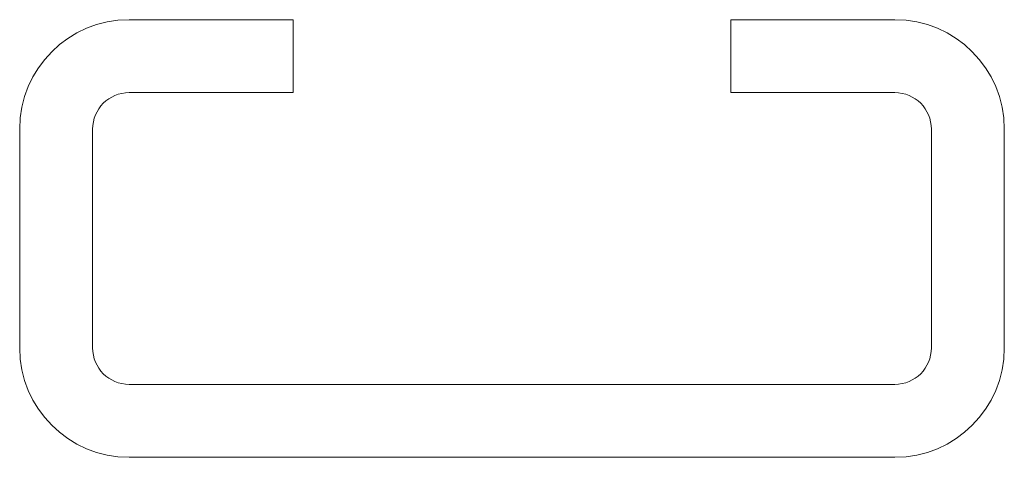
# Model space of a CAD drawing. Header units: millimetres. Extents: x 36.8 to 63.8, y 39.8 to 51.8.
import ezdxf

# ---------------------------------------------------------------- set-up
doc = ezdxf.new("R2010")
doc.units = ezdxf.units.MM

msp = doc.modelspace()

# ---------------------------------------------------------------- linework, layer by layer
at = {"color": 0, "linetype": 'Continuous', "lineweight": 0}
for p, q in [((44.347, 51.791), (39.847, 51.791)), ((44.347, 49.791), (44.347, 51.791)), ((60.847, 51.791), (56.347, 51.791)), ((56.347, 51.791), (56.347, 49.791)), ((39.847, 49.791), (44.347, 49.791)), ((56.347, 49.791), (60.847, 49.791)), ((36.847, 48.791), (36.847, 42.791)), ((38.847, 42.791), (38.847, 48.791)), ((61.847, 48.791), (61.847, 42.791)), ((63.847, 42.791), (63.847, 48.791)), ((60.847, 41.791), (39.847, 41.791)), ((39.847, 39.791), (60.847, 39.791))]:
    msp.add_line(p, q, dxfattribs=at)
for centre, start, end in [((39.847, 48.791), 90, 180), ((60.847, 48.791), 0, 90), ((39.847, 42.791), 180, 270), ((60.847, 42.791), 270, 0)]:
    msp.add_arc(centre, 3, start, end, dxfattribs=at)
at = {"color": 0, "linetype": 'Continuous', "lineweight": 0, "extrusion": (0, 0, -1)}
for centre, start, end in [((-39.847, 48.791), 360, 90), ((-60.847, 48.791), 90, 180), ((-39.847, 42.791), 270, 0), ((-60.847, 42.791), 180, 270)]:
    msp.add_arc(centre, 1, start, end, dxfattribs=at)

doc.saveas('drawing.dxf')
